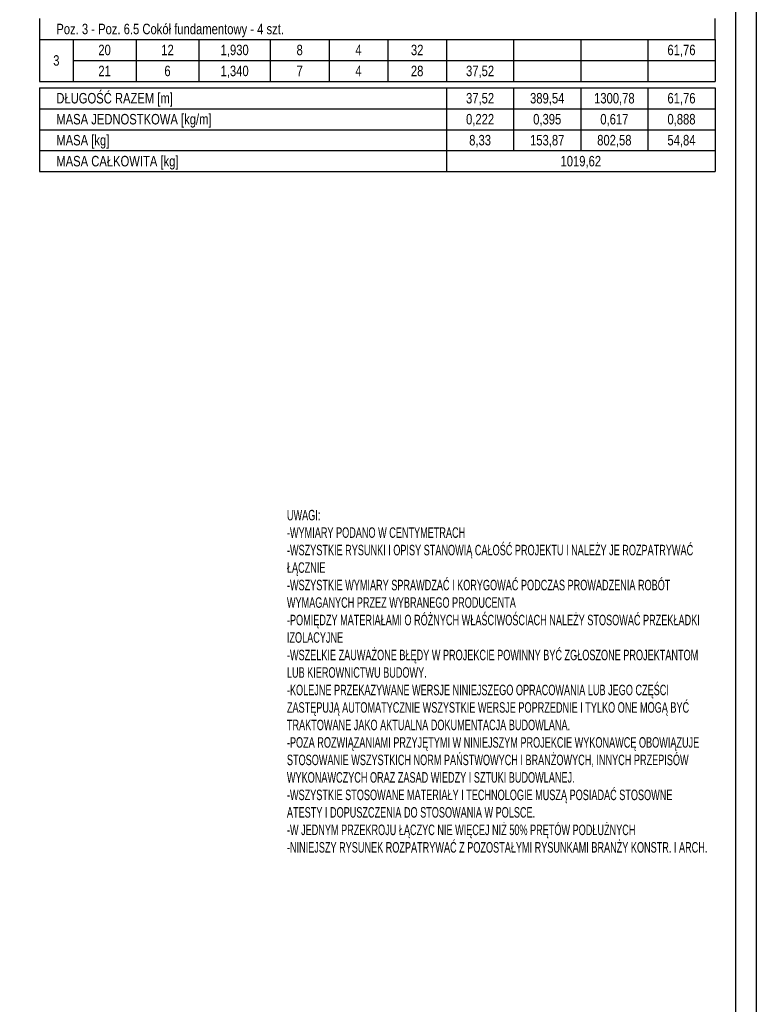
# Model space of a CAD drawing. Header units: millimetres. Extents: x 794 to 22817, y 194 to 7636.
# Tile 13 of 16: x 2455 to 2894, y 1130 to 1716. Entities that reach past the tile are written whole.
import ezdxf
from ezdxf.enums import TextEntityAlignment as Align

# ---------------------------------------------------------------- set-up
doc = ezdxf.new("R2010")
doc.units = ezdxf.units.MM
doc.header["$LTSCALE"] = 25
for name, color, linetype in [('BA_ram', 2, 'Continuous'), ('BA_tab', 7, 'Continuous'), ('BA_txg', 3, 'Continuous'), ('BA_txs', 2, 'Continuous')]:
    doc.layers.add(name, color=color, linetype=linetype)
doc.styles.add('BIKTS', font='bikromsw.shx', dxfattribs={"width": 0.8})

msp = doc.modelspace()

# ---------------------------------------------------------------- linework, layer by layer
at = {"layer": 'BA_ram', "color": 1}
msp.add_lwpolyline([(793.78, 556.74), (793.78, 2041.74), (2893.78, 2041.74), (2893.78, 556.74)], close=True, dxfattribs=at)
at = {"layer": 'BA_ram'}
msp.add_lwpolyline([(868.78, 569.24), (868.78, 2029.24), (2881.28, 2029.24), (2881.28, 569.24)], close=True, dxfattribs=at)
at = {"layer": 'BA_tab'}
for p, q in [((2466.69, 1716.98), (2466.69, 1704.48)), ((2869.19, 1704.48), (2869.19, 1716.98)), ((2466.69, 1704.48), (2486.69, 1704.48)), ((2466.69, 1704.48), (2466.69, 1691.98)), ((2486.69, 1704.48), (2524.19, 1704.48)), ((2486.69, 1704.48), (2486.69, 1691.98)), ((2524.19, 1704.48), (2561.69, 1704.48)), ((2524.19, 1704.48), (2524.19, 1691.98)), ((2561.69, 1704.48), (2604.19, 1704.48)), ((2561.69, 1704.48), (2561.69, 1691.98)), ((2604.19, 1704.48), (2639.19, 1704.48)), ((2604.19, 1704.48), (2604.19, 1691.98)), ((2639.19, 1704.48), (2674.19, 1704.48)), ((2639.19, 1704.48), (2639.19, 1691.98)), ((2674.19, 1704.48), (2709.19, 1704.48)), ((2674.19, 1704.48), (2674.19, 1691.98)), ((2709.19, 1704.48), (2749.19, 1704.48)), ((2709.19, 1704.48), (2709.19, 1691.98)), ((2749.19, 1704.48), (2789.19, 1704.48)), ((2749.19, 1704.48), (2749.19, 1691.98)), ((2789.19, 1704.48), (2829.19, 1704.48)), ((2789.19, 1704.48), (2789.19, 1691.98)), ((2829.19, 1704.48), (2869.19, 1704.48)), ((2829.19, 1704.48), (2829.19, 1691.98)), ((2869.19, 1704.48), (2869.19, 1691.98)), ((2466.69, 1691.98), (2466.69, 1679.48)), ((2486.69, 1691.98), (2524.19, 1691.98)), ((2486.69, 1691.98), (2486.69, 1679.48)), ((2524.19, 1691.98), (2561.69, 1691.98)), ((2524.19, 1691.98), (2524.19, 1679.48)), ((2561.69, 1691.98), (2604.19, 1691.98)), ((2561.69, 1691.98), (2561.69, 1679.48)), ((2604.19, 1691.98), (2639.19, 1691.98)), ((2604.19, 1691.98), (2604.19, 1679.48)), ((2639.19, 1691.98), (2674.19, 1691.98)), ((2639.19, 1691.98), (2639.19, 1679.48)), ((2674.19, 1691.98), (2709.19, 1691.98)), ((2674.19, 1691.98), (2674.19, 1679.48)), ((2709.19, 1691.98), (2749.19, 1691.98)), ((2709.19, 1691.98), (2709.19, 1679.48)), ((2749.19, 1691.98), (2789.19, 1691.98)), ((2749.19, 1691.98), (2749.19, 1679.48)), ((2789.19, 1691.98), (2829.19, 1691.98)), ((2789.19, 1691.98), (2789.19, 1679.48)), ((2829.19, 1691.98), (2869.19, 1691.98)), ((2829.19, 1691.98), (2829.19, 1679.48)), ((2869.19, 1691.98), (2869.19, 1679.48)), ((2466.69, 1679.48), (2486.69, 1679.48)), ((2486.69, 1679.48), (2524.19, 1679.48)), ((2524.19, 1679.48), (2561.69, 1679.48)), ((2561.69, 1679.48), (2604.19, 1679.48)), ((2604.19, 1679.48), (2639.19, 1679.48)), ((2639.19, 1679.48), (2674.19, 1679.48)), ((2674.19, 1679.48), (2709.19, 1679.48)), ((2709.19, 1679.48), (2749.19, 1679.48)), ((2749.19, 1679.48), (2789.19, 1679.48)), ((2789.19, 1679.48), (2829.19, 1679.48)), ((2829.19, 1679.48), (2869.19, 1679.48)), ((2466.69, 1675.73), (2486.69, 1675.73)), ((2466.69, 1675.73), (2466.69, 1663.23)), ((2486.69, 1675.73), (2524.19, 1675.73)), ((2524.19, 1675.73), (2561.69, 1675.73)), ((2561.69, 1675.73), (2604.19, 1675.73)), ((2604.19, 1675.73), (2639.19, 1675.73)), ((2639.19, 1675.73), (2674.19, 1675.73)), ((2674.19, 1675.73), (2709.19, 1675.73)), ((2709.19, 1675.73), (2709.19, 1663.23)), ((2709.19, 1675.73), (2749.19, 1675.73)), ((2709.19, 1675.73), (2709.19, 1663.23)), ((2749.19, 1675.73), (2789.19, 1675.73)), ((2749.19, 1675.73), (2749.19, 1663.23)), ((2789.19, 1675.73), (2829.19, 1675.73)), ((2789.19, 1675.73), (2789.19, 1663.23)), ((2829.19, 1675.73), (2869.19, 1675.73)), ((2829.19, 1675.73), (2829.19, 1663.23)), ((2869.19, 1675.73), (2869.19, 1663.23)), ((2466.69, 1663.23), (2486.69, 1663.23)), ((2466.69, 1663.23), (2466.69, 1650.73)), ((2486.69, 1663.23), (2524.19, 1663.23)), ((2524.19, 1663.23), (2561.69, 1663.23)), ((2561.69, 1663.23), (2604.19, 1663.23)), ((2604.19, 1663.23), (2639.19, 1663.23)), ((2639.19, 1663.23), (2674.19, 1663.23)), ((2674.19, 1663.23), (2709.19, 1663.23)), ((2709.19, 1663.23), (2709.19, 1650.73)), ((2709.19, 1663.23), (2749.19, 1663.23)), ((2709.19, 1663.23), (2709.19, 1650.73)), ((2749.19, 1663.23), (2789.19, 1663.23)), ((2749.19, 1663.23), (2749.19, 1650.73)), ((2789.19, 1663.23), (2829.19, 1663.23)), ((2789.19, 1663.23), (2789.19, 1650.73)), ((2829.19, 1663.23), (2869.19, 1663.23)), ((2829.19, 1663.23), (2829.19, 1650.73)), ((2869.19, 1663.23), (2869.19, 1650.73)), ((2466.69, 1650.73), (2486.69, 1650.73)), ((2466.69, 1650.73), (2466.69, 1638.23)), ((2486.69, 1650.73), (2524.19, 1650.73)), ((2524.19, 1650.73), (2561.69, 1650.73)), ((2561.69, 1650.73), (2604.19, 1650.73)), ((2604.19, 1650.73), (2639.19, 1650.73)), ((2639.19, 1650.73), (2674.19, 1650.73)), ((2674.19, 1650.73), (2709.19, 1650.73)), ((2709.19, 1650.73), (2709.19, 1638.23)), ((2709.19, 1650.73), (2749.19, 1650.73)), ((2709.19, 1650.73), (2709.19, 1638.23)), ((2749.19, 1650.73), (2789.19, 1650.73)), ((2749.19, 1650.73), (2749.19, 1638.23)), ((2789.19, 1650.73), (2829.19, 1650.73)), ((2789.19, 1650.73), (2789.19, 1638.23)), ((2829.19, 1650.73), (2869.19, 1650.73)), ((2829.19, 1650.73), (2829.19, 1638.23)), ((2869.19, 1650.73), (2869.19, 1638.23)), ((2466.69, 1638.23), (2486.69, 1638.23)), ((2466.69, 1638.23), (2466.69, 1625.73)), ((2486.69, 1638.23), (2524.19, 1638.23)), ((2524.19, 1638.23), (2561.69, 1638.23)), ((2561.69, 1638.23), (2604.19, 1638.23)), ((2604.19, 1638.23), (2639.19, 1638.23)), ((2639.19, 1638.23), (2674.19, 1638.23)), ((2674.19, 1638.23), (2709.19, 1638.23)), ((2709.19, 1638.23), (2709.19, 1625.73)), ((2709.19, 1638.23), (2749.19, 1638.23)), ((2749.19, 1638.23), (2789.19, 1638.23)), ((2789.19, 1638.23), (2829.19, 1638.23)), ((2829.19, 1638.23), (2869.19, 1638.23)), ((2869.19, 1638.23), (2869.19, 1625.73)), ((2466.69, 1625.73), (2486.69, 1625.73)), ((2486.69, 1625.73), (2524.19, 1625.73)), ((2524.19, 1625.73), (2561.69, 1625.73)), ((2561.69, 1625.73), (2604.19, 1625.73)), ((2604.19, 1625.73), (2639.19, 1625.73)), ((2639.19, 1625.73), (2674.19, 1625.73)), ((2674.19, 1625.73), (2709.19, 1625.73)), ((2709.19, 1625.73), (2749.19, 1625.73)), ((2749.19, 1625.73), (2789.19, 1625.73)), ((2789.19, 1625.73), (2829.19, 1625.73)), ((2829.19, 1625.73), (2869.19, 1625.73))]:
    msp.add_line(p, q, dxfattribs=at)

# ---------------------------------------------------------------- texts
at = {"layer": 'BA_txg', "style": 'BIKTS', "width": 0.8}
msp.add_text('MASA CAŁKOWITA [kg]', height=6.25, dxfattribs=at).set_placement((2476.69, 1631.98), align=Align.MIDDLE_LEFT)
msp.add_text('1019,62', height=6.25, dxfattribs=at).set_placement((2789.19, 1631.98), align=Align.MIDDLE_CENTER)
at = {"layer": 'BA_txs', "style": 'BIKTS', "width": 0.8}
for s, p in [('Poz. 3 - Poz. 6.5 Cokół fundamentowy - 4 szt.', (2476.69, 1710.73)), ('DŁUGOŚĆ RAZEM [m]', (2476.69, 1669.48)), ('MASA JEDNOSTKOWA [kg/m]', (2476.69, 1656.98)), ('MASA [kg]', (2476.69, 1644.48))]:
    msp.add_text(s, height=6.25, dxfattribs=at).set_placement(p, align=Align.MIDDLE_LEFT)
for s, p in [('20', (2505.44, 1698.23)), ('12', (2542.94, 1698.23)), ('1,930', (2582.94, 1698.23)), ('8', (2621.69, 1698.23)), ('4', (2656.69, 1698.23)), ('32', (2691.69, 1698.23)), ('61,76', (2849.19, 1698.23)), ('3', (2476.69, 1691.98)), ('21', (2505.44, 1685.73)), ('6', (2542.94, 1685.73)), ('1,340', (2582.94, 1685.73)), ('7', (2621.69, 1685.73)), ('4', (2656.69, 1685.73)), ('28', (2691.69, 1685.73)), ('37,52', (2729.19, 1685.73)), ('37,52', (2729.19, 1669.48)), ('389,54', (2769.19, 1669.48)), ('1300,78', (2809.19, 1669.48)), ('61,76', (2849.19, 1669.48)), ('0,222', (2729.19, 1656.98)), ('0,395', (2769.19, 1656.98)), ('0,617', (2809.19, 1656.98)), ('0,888', (2849.19, 1656.98)), ('8,33', (2729.19, 1644.48)), ('153,87', (2769.19, 1644.48)), ('802,58', (2809.19, 1644.48)), ('54,84', (2849.19, 1644.48))]:
    msp.add_text(s, height=6.25, dxfattribs=at).set_placement(p, align=Align.MIDDLE_CENTER)
at = {"layer": 'BA_txs', "insert": (2614.09, 1424.21), "char_height": 6.25, "width": 248.0587, "attachment_point": 1, "style": 'BIKTS'}
msp.add_mtext('{\\W0.65;UWAGI:\\P-WYMIARY PODANO W CENTYMETRACH\\P-WSZYSTKIE RYSUNKI I OPISY STANOWIĄ CAŁOŚĆ PROJEKTU I NALEŻY JE ROZPATRYWAĆ ŁĄCZNIE\\P-WSZYSTKIE WYMIARY SPRAWDZAĆ I KORYGOWAĆ PODCZAS PROWADZENIA ROBÓT WYMAGANYCH PRZEZ WYBRANEGO PRODUCENTA\\P-POMIĘDZY MATERIAŁAMI O RÓŻNYCH WŁAŚCIWOŚCIACH NALEŻY STOSOWAĆ PRZEKŁADKI IZOLACYJNE\\P-WSZELKIE ZAUWAŻONE BŁĘDY W PROJEKCIE POWINNY BYĆ ZGŁOSZONE PROJEKTANTOM LUB KIEROWNICTWU BUDOWY.\\P-KOLEJNE PRZEKAZYWANE WERSJE NINIEJSZEGO OPRACOWANIA LUB JEGO CZĘŚCI ZASTĘPUJĄ AUTOMATYCZNIE WSZYSTKIE WERSJE POPRZEDNIE I TYLKO ONE MOGĄ BYĆ TRAKTOWANE JAKO AKTUALNA DOKUMENTACJA BUDOWLANA.\\P-POZA ROZWIĄZANIAMI PRZYJĘTYMI W NINIEJSZYM PROJEKCIE WYKONAWCĘ OBOWIĄZUJE STOSOWANIE WSZYSTKICH NORM PAŃSTWOWYCH I BRANŻOWYCH, INNYCH PRZEPISÓW WYKONAWCZYCH ORAZ ZASAD WIEDZY I SZTUKI BUDOWLANEJ.\\P-WSZYSTKIE STOSOWANE MATERIAŁY I TECHNOLOGIE MUSZĄ POSIADAĆ STOSOWNE ATESTY I DOPUSZCZENIA DO STOSOWANIA W POLSCE.\\P\\C2;-W JEDNYM PRZEKROJU ŁĄCZYC NIE WIĘCEJ NIŻ 50% PRĘTÓW PODŁUŻNYCH\\P-NINIEJSZY RYSUNEK ROZPATRYWAĆ Z POZOSTAŁYMI RYSUNKAMI BRANŻY KONSTR. I ARCH.}', dxfattribs=at)

doc.saveas('drawing.dxf')
